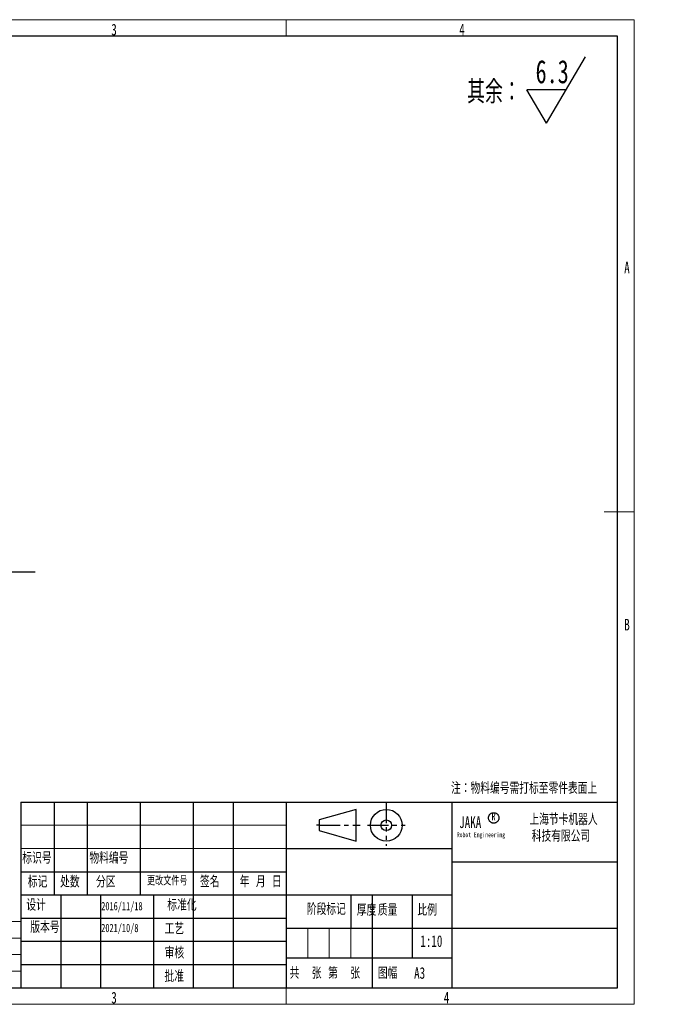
# Model space of a CAD drawing. Header units: millimetres. Extents: x -8 to 661, y 0 to 297.
# Tile 19 of 19: x 235 to 427, y 0 to 297. Entities that reach past the tile are written whole.
import ezdxf

# ---------------------------------------------------------------- set-up
doc = ezdxf.new("R2010")
doc.units = ezdxf.units.MM
doc.linetypes.add('CENTERX2', pattern=[20.32, 12.7, -2.54, 2.54, -2.54])
doc.linetypes.add('PHANTOM', pattern=[12.7, 6.35, -1.27, 1.27, -1.27, 1.27, -1.27])
for name, color, linetype in [('中心线层', 1, 'CENTERX2'), ('文字层', 6, 'Continuous'), ('标注层', 3, 'Continuous'), ('细线层', 4, 'Continuous')]:
    doc.layers.add(name, color=color, linetype=linetype)
doc.styles.add('SLDTEXTSTYLE0', font='TXT', dxfattribs={"width": 0.7, "bigfont": 'bigfont'})
doc.styles.add('SLDTEXTSTYLE1', font='TXT', dxfattribs={"width": 0.7})
doc.styles.add('SLDTEXTSTYLE2', font='TXT', dxfattribs={"width": 0.62, "bigfont": 'bigfont'})
doc.styles.add('SLDTEXTSTYLE3', font='TXT', dxfattribs={"width": 0.6, "bigfont": 'bigfont'})
doc.styles.add('SLDTEXTSTYLE5', font='TXT', dxfattribs={"width": 0.605, "bigfont": 'bigfont'})

# ---------------------------------------------------------------- blocks, each defined once
blk = doc.blocks.new('SW_NOTE_0')
at = {"layer": '文字层', "color": 0, "char_height": 3.5, "attachment_point": 2, "style": 'SLDTEXTSTYLE0'}
for s, insert in [('\\M+18FE3\\M+18A43节卡\\M+18AF7\\M+18AED\\M+1906C', (16.08, 4.51)), ('\\M+189C8\\M+18B5A\\M+1974C\\M+18CC0\\M+18CF6\\M+18E69', (15.31, -0.49))]:
    blk.add_mtext(s, dxfattribs=dict(at, insert=insert))
blk = doc.blocks.new('SW_SFSYMBOL_0')
at = {"layer": '标注层', "color": 0}
for p, q in [((3.3, -10), (15.1, 10)), ((3.3, -10), (-2.6, 0)), ((9.2, 0), (-2.6, 0))]:
    blk.add_line(p, q, dxfattribs=at)
at = {"layer": '标注层', "color": 0, "insert": (0, 9.02), "char_height": 7, "attachment_point": 1, "style": 'SLDTEXTSTYLE1'}
blk.add_mtext('6.3', dxfattribs=at)
blk = doc.blocks.new('SW_NOTE_14')
at = {"layer": '细线层', "color": 0}
blk.add_line((23.25, 0), (0, 0), dxfattribs=at)
at = {"layer": '细线层', "color": 0, "insert": (0.46, 3.88), "char_height": 3, "attachment_point": 1, "style": 'SLDTEXTSTYLE5'}
blk.add_mtext('P\\M+1935F\\M+189C2达\\M+18BF3间', dxfattribs=at)
blk = doc.blocks.new('SW_NOTE_15')
at = {"layer": '细线层', "color": 0}
blk.add_line((23.25, 0), (0, 0), dxfattribs=at)
at = {"layer": '细线层', "color": 0, "insert": (0.44, 3.91), "char_height": 3, "attachment_point": 1, "style": 'SLDTEXTSTYLE5'}
blk.add_mtext('P\\M+1935F\\M+189C2达\\M+18BF3间', dxfattribs=at)
blk = doc.blocks.new('SW_NOTE_16')
at = {"layer": '细线层', "color": 0}
blk.add_line((6.75, 0), (0, 0), dxfattribs=at)
at = {"layer": '细线层', "color": 0, "insert": (0.47, 3.89), "char_height": 3, "attachment_point": 1, "style": 'SLDTEXTSTYLE5'}
blk.add_mtext('P\\M+1935F', dxfattribs=at)

msp = doc.modelspace()

# ---------------------------------------------------------------- linework, layer by layer
at = {"color": 1, "linetype": 'Continuous', "lineweight": 18}
for p, q in [((420, 297), (0, 297)), ((420, 148.5), (420, 297)), ((420, 0), (420, 148.5)), ((235, 54), (315, 54)), ((235, 47), (315, 47)), ((321.5, 23), (321.5, 14)), ((328, 23), (328, 14)), ((334.5, 23), (334.5, 14)), ((0, 0), (420, 0))]:
    msp.add_line(p, q, dxfattribs=at)
at = {"color": 190, "linetype": 'Continuous', "lineweight": 18}
for p, q in [((315, 297), (315, 292)), ((416, 148.5), (411, 148.5)), ((420, 148.5), (416, 148.5)), ((235, 25), (197, 25)), ((235, 25), (235, 5)), ((197, 20), (235, 20)), ((197, 15), (235, 15)), ((235, 10), (197, 10)), ((197, 5), (235, 5))]:
    msp.add_line(p, q, dxfattribs=at)
at = {"color": 190, "linetype": 'Continuous', "lineweight": 25}
for p, q in [((415, 292), (25, 292)), ((415, 5), (415, 292)), ((25, 5), (415, 5))]:
    msp.add_line(p, q, dxfattribs=at)
at = {"color": 1, "linetype": 'Continuous', "lineweight": 25}
for p, q in [((235, 61), (415, 61)), ((235, 61), (235, 5)), ((245, 61), (245, 33)), ((255, 61), (255, 33)), ((271, 61), (271, 33)), ((287, 61), (287, 5)), ((299, 61), (299, 5)), ((315, 61), (315, 5)), ((365, 61), (365, 33)), ((365, 43), (415, 43)), ((235, 40), (315, 40)), ((235, 33), (365, 33)), ((247, 33), (247, 5)), ((259, 33), (259, 5)), ((275, 33), (275, 5)), ((340.986, 33), (340.986, 23)), ((353, 33), (353, 23)), ((365, 33), (365, 5)), ((235, 26), (315, 26)), ((315, 23), (415, 23)), ((340.986, 23), (340.986, 14)), ((353, 23), (353, 14)), ((235, 19), (315, 19)), ((235, 12), (315, 12)), ((315, 14), (365, 14)), ((340.986, 14), (340.986, 5))]:
    msp.add_line(p, q, dxfattribs=at)
at = {"color": 7, "linetype": 'Continuous', "lineweight": 18}
msp.add_line((315, 5), (315, 0), dxfattribs=at)
at = {"layer": '中心线层', "color": 1}
msp.add_line((334.5, 33), (334.5, 23), dxfattribs=at)
at = {"layer": '中心线层', "color": 11}
msp.add_circle((377.624, 56.231), 1.575, dxfattribs=at)
at = {"layer": '文字层', "linetype": 'PHANTOM'}
for p, q in [((345.225, 61.014), (345.225, 47.811)), ((324.939, 54), (336.139, 54)), ((339.512, 54), (351.708, 54))]:
    msp.add_line(p, q, dxfattribs=at)
at = {"layer": '文字层'}
for p, q in [((336.139, 58.8), (324.939, 55.6)), ((336.139, 49.2), (336.139, 58.8)), ((324.939, 54), (324.118, 54)), ((324.939, 55.6), (324.939, 52.4)), ((336.139, 54), (337.321, 54)), ((324.939, 52.4), (336.139, 49.2))]:
    msp.add_line(p, q, dxfattribs=at)
for radius in [4.8, 1.6]:
    msp.add_circle((345.225, 54), radius, dxfattribs=at)
at = {"layer": '标注层', "color": 1}
msp.add_line((315, 47), (365, 47), dxfattribs=at)

# ---------------------------------------------------------------- block references
at = {"layer": '文字层', "color": 4}
msp.add_blockref('SW_NOTE_0', (382.612, 53.027), dxfattribs=at)
at = {"layer": '标注层'}
msp.add_blockref('SW_SFSYMBOL_0', (390.267, 275.812), dxfattribs=at)
at = {"layer": '细线层'}
for name, p in [('SW_NOTE_14', (201.848, 256.406)), ('SW_NOTE_15', (216.061, 130.391)), ('SW_NOTE_16', (223.929, 117.574))]:
    msp.add_blockref(name, p, dxfattribs=at)

# ---------------------------------------------------------------- texts
at = {"color": 5, "linetype": 'Continuous', "lineweight": 18, "char_height": 3.5, "attachment_point": 2, "style": 'SLDTEXTSTYLE1'}
for s, insert in [('3', (263.074, 295.762)), ('4', (368.063, 295.762)), ('A', (417.837, 224.012)), ('B', (417.843, 116.262)), ('3', (263.074, 3.762)), ('4', (363.399, 3.773))]:
    msp.add_mtext(s, dxfattribs=dict(at, insert=insert))
at = {"color": 4, "linetype": 'Continuous', "lineweight": 18, "attachment_point": 2}
for s, insert, char_height, style in [('标记', (240.005, 38.717), 3.5, 'SLDTEXTSTYLE0'), ('处\\M+19094', (249.746, 38.717), 3.5, 'SLDTEXTSTYLE0'), ('\\M+195AA\\M+18BE6', (260.595, 38.717), 3.5, 'SLDTEXTSTYLE0'), ('\\M+18D58\\M+189FC\\M+195B6\\M+18C8F\\M+18D86', (279.139, 38.408), 2.5, 'SLDTEXTSTYLE0'), ('签\\M+196BC', (291.958, 38.783), 3.5, 'SLDTEXTSTYLE0'), ('\\M+1944E \\M+18C8E \\M+193FA', (307.338, 38.783), 3.5, 'SLDTEXTSTYLE2'), ('设计', (239.564, 31.72), 3.5, 'SLDTEXTSTYLE0'), ('标\\M+18F79\\M+189BB', (283.571, 31.72), 3.5, 'SLDTEXTSTYLE0'), ('阶\\M+19269标记', (327.127, 30.47), 3.5, 'SLDTEXTSTYLE0'), ('质\\M+197CA', (345.633, 30.227), 3.5, 'SLDTEXTSTYLE0'), ('\\M+194E4\\M+197E1', (357.548, 30.227), 3.5, 'SLDTEXTSTYLE0'), ('\\M+194C5\\M+1967B\\M+18D86', (242.226, 25.051), 3.5, 'SLDTEXTSTYLE0'), ('\\M+18D48艺', (281.274, 24.556), 3.5, 'SLDTEXTSTYLE0'), ('审\\M+18A6A', (281.272, 17.316), 3.5, 'SLDTEXTSTYLE0'), ('\\M+194E1\\M+18F79', (281.237, 10.24), 3.5, 'SLDTEXTSTYLE0'), ('\\M+18BA4  张', (320.864, 11.186), 3.5, 'SLDTEXTSTYLE3'), ('\\M+191E6  张', (332.497, 11.186), 3.5, 'SLDTEXTSTYLE3'), ('图\\M+1959D', (345.634, 11.201), 3.5, 'SLDTEXTSTYLE0')]:
    msp.add_mtext(s, dxfattribs=dict(at, insert=insert, char_height=char_height, style=style))
at = {"color": 2, "linetype": 'Continuous', "lineweight": 18, "char_height": 3.5, "attachment_point": 2, "style": 'SLDTEXTSTYLE1'}
for s, insert in [('1:10', (358.814, 20.807)), ('A3', (355.283, 11.201))]:
    msp.add_mtext(s, dxfattribs=dict(at, insert=insert))
at = {"layer": '中心线层', "attachment_point": 1, "style": 'SLDTEXTSTYLE1'}
for s, insert, char_height in [('JAKA', (367.209, 56.667), 3.5), ('R', (376.965, 57.946), 2.5), ('Robot Engineering', (366.507, 51.908), 1.5)]:
    msp.add_mtext(s, dxfattribs=dict(at, insert=insert, char_height=char_height))
at = {"layer": '中心线层', "color": 4, "char_height": 3.5, "style": 'SLDTEXTSTYLE0'}
for s, insert, attachment_point in [('标识\\M+18D86', (235.411, 45.902), 1), ('\\M+195A8\\M+197BF编\\M+18D86', (255.647, 45.902), 1), ('\\M+18CFA\\M+19378', (339.287, 30.227), 2)]:
    msp.add_mtext(s, dxfattribs=dict(at, insert=insert, attachment_point=attachment_point))
at = {"layer": '中心线层', "color": 2, "char_height": 2.5, "attachment_point": 1, "style": 'SLDTEXTSTYLE1'}
for s, insert in [('2016/11/18', (259.203, 30.872)), ('2021/10/8', (259.203, 24.282))]:
    msp.add_mtext(s, dxfattribs=dict(at, insert=insert))
at = {"layer": '文字层', "insert": (364.758, 66.957), "char_height": 3.5, "attachment_point": 1, "style": 'SLDTEXTSTYLE0'}
msp.add_mtext('\\M+1928D\\M+18146\\M+195A8\\M+197BF编\\M+18D86\\M+18EF9\\M+191C5标\\M+18E8A\\M+197EB\\M+18C8F\\M+1955C\\M+196CA\\M+18FE3', dxfattribs=at)
at = {"layer": '标注层', "insert": (369.628, 278.72), "char_height": 7, "attachment_point": 1, "style": 'SLDTEXTSTYLE0'}
msp.add_mtext('\\M+191B4\\M+1975D\\M+18146', dxfattribs=at)

doc.saveas('drawing.dxf')
